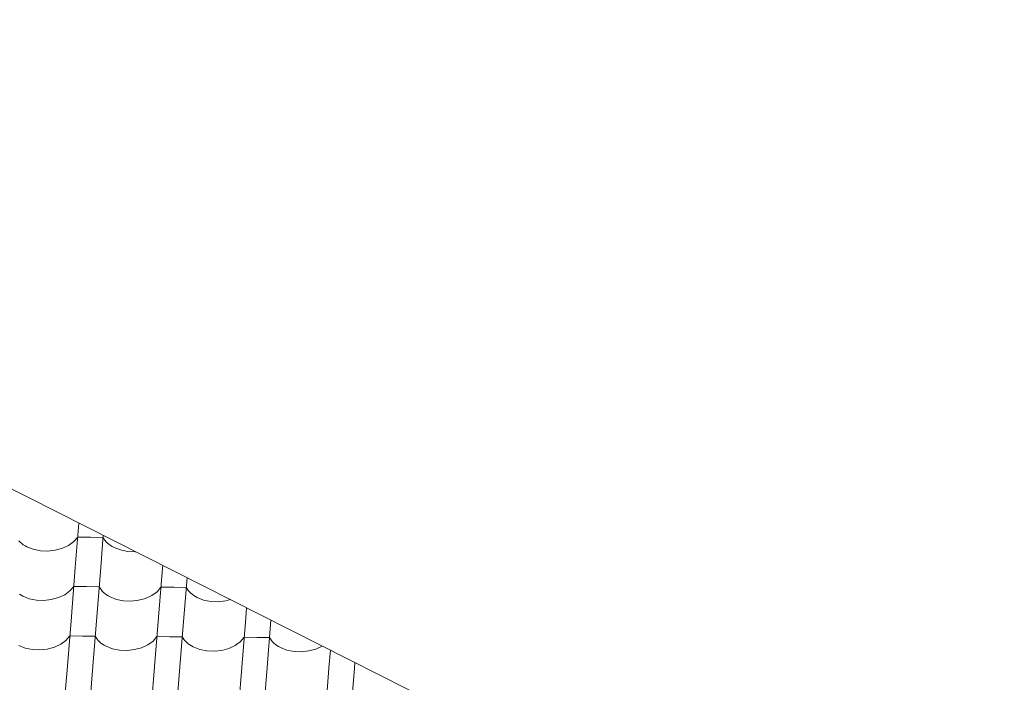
# Model space of a CAD drawing. Header units: millimetres. Extents: x -124639 to 133188, y -48358 to 76648.
# Tile 37 of 49: x 5947 to 7806, y 9518 to 10770. Entities that reach past the tile are written whole.
import ezdxf

# ---------------------------------------------------------------- set-up
doc = ezdxf.new("R2010")
doc.units = ezdxf.units.MM
doc.header["$MEASUREMENT"] = 0
doc.layers.add('Konstrukce - střechy a skořepiny', color=7, linetype='Continuous')
doc.layers.add('Výplně - Povrchové', color=7, linetype='Continuous')

# ---------------------------------------------------------------- blocks, each defined once
blk = doc.blocks.new('*X2')
at = {"layer": 'Výplně - Povrchové', "color": 7, "linetype": 'Continuous', "lineweight": 13}
for p, q in [((6058.3, 9819.2), (6051.6, 9735.9)), ((5945.1, 9785.3), (5947.6, 9782.8)), ((5947.6, 9782.8), (5950.4, 9780.4)), ((5950.4, 9780.4), (5953.4, 9778.2)), ((6039, 9777.1), (6048.8, 9784.2)), ((6048.8, 9784.2), (6056.2, 9792.5)), ((6080.1, 9792.4), (6056.2, 9792.5)), ((6104.1, 9792.2), (6080.1, 9792.4)), ((6104.4, 9796), (6099.5, 9735.5)), ((6104.1, 9792.2), (6105.7, 9789.4)), ((6105.7, 9789.4), (6107.6, 9786.6)), ((6107.6, 9786.6), (6109.8, 9784)), ((6109.8, 9784), (6112.3, 9781.5)), ((6112.3, 9781.5), (6115, 9779.2)), ((6115, 9779.2), (6118, 9777)), ((5953.4, 9778.2), (5956.6, 9776.2)), ((5956.6, 9776.2), (5960.1, 9774.3)), ((5960.1, 9774.3), (5972.1, 9769.6)), ((5972.1, 9769.6), (5985.6, 9766.9)), ((5985.6, 9766.9), (5999.7, 9766.3)), ((5999.7, 9766.3), (6013.7, 9767.9)), ((6013.7, 9767.9), (6027.1, 9771.5)), ((6027.1, 9771.5), (6039, 9777.1)), ((6118, 9777), (6121.3, 9774.9)), ((6121.3, 9774.9), (6124.7, 9773)), ((6124.7, 9773), (6136.8, 9768.4)), ((6136.8, 9768.4), (6150.2, 9765.7)), ((6150.2, 9765.7), (6164.3, 9765.1)), ((6164.3, 9765.1), (6165.3, 9765.2)), ((6051.6, 9735.5), (6044.1, 9642.6)), ((6099.5, 9735.2), (6092, 9642.2)), ((6216.2, 9734.3), (6208.8, 9641.3)), ((6216.6, 9739.3), (6216.3, 9734.6)), ((6262.7, 9716), (6256.7, 9640.9)), ((6031.5, 9683.8), (6041.3, 9690.9)), ((6041.3, 9690.9), (6048.7, 9699.3)), ((6072.6, 9699.1), (6048.7, 9699.3)), ((6096.6, 9698.9), (6072.6, 9699.1)), ((6096.6, 9698.9), (6098.2, 9696.1)), ((6098.2, 9696.1), (6100.1, 9693.4)), ((6100.1, 9693.4), (6102.3, 9690.7)), ((6102.3, 9690.7), (6104.8, 9688.3)), ((6104.8, 9688.3), (6107.5, 9685.9)), ((6107.5, 9685.9), (6110.5, 9683.7)), ((6196.1, 9682.5), (6206, 9689.6)), ((6206, 9689.6), (6213.3, 9698)), ((6237.3, 9697.8), (6213.3, 9698)), ((6261.2, 9697.6), (6237.3, 9697.8)), ((6261.2, 9697.6), (6262.8, 9694.8)), ((6262.8, 9694.8), (6264.7, 9692.1)), ((6264.7, 9692.1), (6266.9, 9689.5)), ((6266.9, 9689.5), (6269.4, 9687)), ((6269.4, 9687), (6272.2, 9684.6)), ((5945.9, 9684.9), (5949.1, 9682.9)), ((5949.1, 9682.9), (5952.6, 9681)), ((5952.6, 9681), (5964.6, 9676.3)), ((5964.6, 9676.3), (5978, 9673.6)), ((5978, 9673.6), (5992.2, 9673.1)), ((5992.2, 9673.1), (6006.2, 9674.6)), ((6006.2, 9674.6), (6019.6, 9678.3)), ((6019.6, 9678.3), (6031.5, 9683.8)), ((6110.5, 9683.7), (6113.8, 9681.6)), ((6113.8, 9681.6), (6117.2, 9679.8)), ((6117.2, 9679.8), (6129.3, 9675.1)), ((6129.3, 9675.1), (6142.7, 9672.4)), ((6142.7, 9672.4), (6156.8, 9671.8)), ((6156.8, 9671.8), (6170.9, 9673.4)), ((6170.9, 9673.4), (6184.2, 9677)), ((6184.2, 9677), (6196.1, 9682.5)), ((6272.2, 9684.6), (6275.2, 9682.4)), ((6275.2, 9682.4), (6278.4, 9680.4)), ((6278.4, 9680.4), (6281.9, 9678.5)), ((6281.9, 9678.5), (6293.9, 9673.8)), ((6293.9, 9673.8), (6307.3, 9671.1)), ((6307.3, 9671.1), (6321.4, 9670.5)), ((6321.4, 9670.5), (6335.5, 9672.1)), ((6335.5, 9672.1), (6344.7, 9674.6)), ((6375, 9659.3), (6373.4, 9640.1)), ((6044.1, 9642.2), (6036.6, 9549.3)), ((6092, 9641.9), (6084.5, 9548.9)), ((6208.7, 9641), (6201.3, 9548)), ((6256.7, 9640.6), (6249.2, 9547.7)), ((6373.4, 9639.7), (6365.9, 9546.8)), ((6421, 9636.1), (6413.8, 9546.4)), ((6024, 9590.5), (6033.8, 9597.6)), ((6033.8, 9597.6), (6041.2, 9606)), ((6065.1, 9605.8), (6041.2, 9606)), ((6089.1, 9605.6), (6065.1, 9605.8)), ((6089.1, 9605.6), (6090.7, 9602.8)), ((6090.7, 9602.8), (6092.6, 9600.1)), ((6092.6, 9600.1), (6094.8, 9597.5)), ((6094.8, 9597.5), (6097.3, 9595)), ((6097.3, 9595), (6100, 9592.6)), ((6100, 9592.6), (6103, 9590.4)), ((6188.6, 9589.2), (6198.5, 9596.4)), ((6198.5, 9596.4), (6205.8, 9604.7)), ((6229.8, 9604.5), (6205.8, 9604.7)), ((6253.7, 9604.4), (6229.8, 9604.5)), ((6253.7, 9604.4), (6255.3, 9601.5)), ((6255.3, 9601.5), (6257.2, 9598.8)), ((6257.2, 9598.8), (6259.4, 9596.2)), ((6259.4, 9596.2), (6261.9, 9593.7)), ((6261.9, 9593.7), (6264.7, 9591.4)), ((6353.3, 9588), (6363.1, 9595.1)), ((6363.1, 9595.1), (6370.5, 9603.5)), ((6394.4, 9603.3), (6370.5, 9603.5)), ((6418.4, 9603.1), (6394.4, 9603.3)), ((6418.4, 9603.1), (6420, 9600.3)), ((6420, 9600.3), (6421.9, 9597.6)), ((6421.9, 9597.6), (6424.1, 9594.9)), ((6424.1, 9594.9), (6426.6, 9592.4)), ((5945.1, 9587.7), (5957.1, 9583.1)), ((5957.1, 9583.1), (5970.5, 9580.4)), ((5970.5, 9580.4), (5984.7, 9579.8)), ((5984.7, 9579.8), (5998.7, 9581.3)), ((5998.7, 9581.3), (6012.1, 9585)), ((6012.1, 9585), (6024, 9590.5)), ((6103, 9590.4), (6106.3, 9588.4)), ((6106.3, 9588.4), (6109.7, 9586.5)), ((6109.7, 9586.5), (6121.8, 9581.8)), ((6121.8, 9581.8), (6135.2, 9579.1)), ((6135.2, 9579.1), (6149.3, 9578.5)), ((6149.3, 9578.5), (6163.4, 9580.1)), ((6163.4, 9580.1), (6176.7, 9583.7)), ((6176.7, 9583.7), (6188.6, 9589.2)), ((6264.7, 9591.4), (6267.7, 9589.1)), ((6267.7, 9589.1), (6270.9, 9587.1)), ((6270.9, 9587.1), (6274.4, 9585.2)), ((6274.4, 9585.2), (6286.4, 9580.5)), ((6286.4, 9580.5), (6299.8, 9577.8)), ((6299.8, 9577.8), (6313.9, 9577.3)), ((6313.9, 9577.3), (6328, 9578.8)), ((6328, 9578.8), (6341.4, 9582.5)), ((6341.4, 9582.5), (6353.3, 9588)), ((6426.6, 9592.4), (6429.3, 9590.1)), ((6429.3, 9590.1), (6432.3, 9587.9)), ((6432.3, 9587.9), (6435.5, 9585.8)), ((6435.5, 9585.8), (6439, 9584)), ((6439, 9584), (6451.1, 9579.3)), ((6451.1, 9579.3), (6464.5, 9576.6)), ((6464.5, 9576.6), (6478.6, 9576)), ((6478.6, 9576), (6492.7, 9577.6)), ((6492.7, 9577.6), (6506, 9581.2)), ((6506, 9581.2), (6517.9, 9586.7)), ((6517.9, 9586.7), (6518.2, 9587)), ((6533.3, 9579.4), (6530.5, 9545.5)), ((6579.4, 9556.1), (6578.5, 9545.1)), ((6036.6, 9549), (6029.1, 9456)), ((6084.5, 9548.6), (6077, 9455.6)), ((6201.2, 9547.7), (6193.8, 9454.8)), ((6249.2, 9547.3), (6241.7, 9454.4)), ((6365.9, 9546.4), (6358.4, 9453.5)), ((6413.8, 9546.1), (6406.3, 9453.1)), ((6530.5, 9545.2), (6523, 9452.2)), ((6578.5, 9544.8), (6571, 9451.9))]:
    blk.add_line(p, q, dxfattribs=at)
blk = doc.blocks.new('výplň_1_1', base_point=(0, 0))
at = {"layer": 'Výplně - Povrchové', "color": 7, "linetype": 'Continuous', "lineweight": 13}
blk.add_blockref('*X2', (0, 0), dxfattribs=at)

msp = doc.modelspace()

# ---------------------------------------------------------------- linework, layer by layer
at = {"layer": 'Konstrukce - střechy a skořepiny', "color": 7, "linetype": 'Continuous', "lineweight": 13}
msp.add_line((11498.2, 7071.8), (4176.2, 10769.8), dxfattribs=at)

# ---------------------------------------------------------------- block references
at = {"layer": 'Výplně - Povrchové', "color": 7, "linetype": 'Continuous', "lineweight": 13}
msp.add_blockref('výplň_1_1', (0, 0), dxfattribs=at)

doc.saveas('drawing.dxf')
